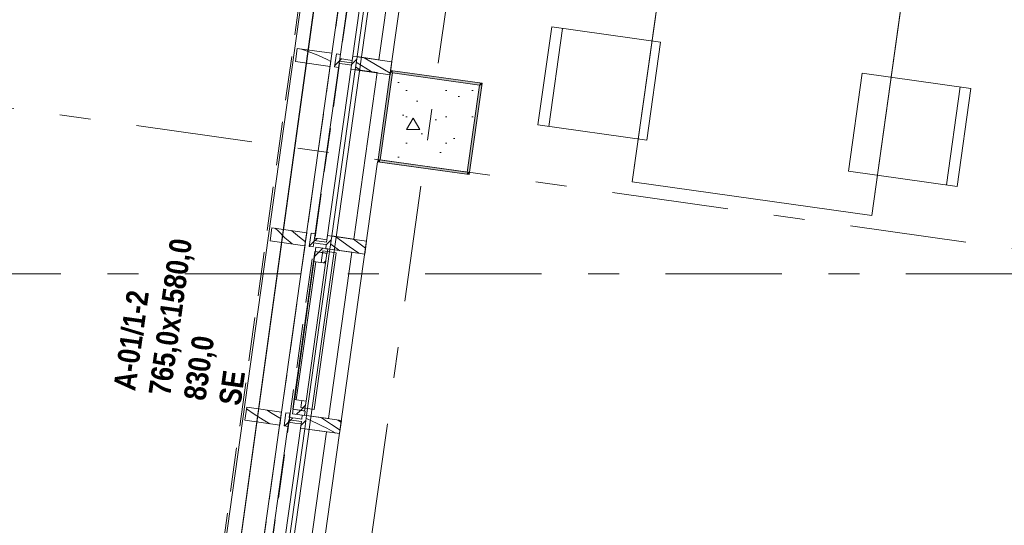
# Model space of a CAD drawing. Header units: millimetres. Extents: x 74467 to 235410, y -65 to 114857.
# Tile 63 of 256: x 82659 to 87140, y 92040 to 94343. Entities that reach past the tile are written whole.
import ezdxf
from ezdxf.enums import TextEntityAlignment as Align

# ---------------------------------------------------------------- set-up
doc = ezdxf.new("R2010")
doc.units = ezdxf.units.MM
doc.header["$MEASUREMENT"] = 0
for name, pattern in [('Katkend topelt', [1093.611073, 529.166651, -211.666656, 141.111112, -211.666656]), ('Katkend varjatud', [300, 200, -100]), ('Wipeout_Contour', [1000, 0, -1000])]:
    doc.linetypes.add(name, pattern=pattern)
for name, color, linetype in [('00 Kunstikonkursi LÜ jaoks asendi 2D', 7, 'Continuous'), ('00 Silt KLF.AR', 7, 'Continuous'), ('00 Teljed.AR', 7, 'Continuous'), ('1233 Postid.AR', 7, 'Continuous'), ('1235 Vahelaed.AR', 7, 'Continuous'), ('1245 Klaasfassaadid.AR', 7, 'Continuous'), ('1247 Lamellid.AR', 7, 'Continuous'), ('1248 Vihmaveerennid.AR', 7, 'Continuous'), ('1326 Seinapinnad.SA', 7, 'Continuous'), ('1330 Sisustus.SA', 7, 'Continuous'), ('9350 Netopind.AR', 7, 'Continuous'), ('Aken', 7, 'Continuous'), ('Ruumi tekst', 7, 'Continuous')]:
    doc.layers.add(name, color=color, linetype=linetype)
doc.styles.add('GENERATED_STYLE_2', font='txt', dxfattribs={"width": 0.84})
doc.styles.add('GENERATED_STYLE_3', font='txt')
doc.styles.add('GENERATED_STYLE_4', font='txt', dxfattribs={"width": 0.84})
pattern_1 = [(45, (0, 0), (-176.7767, 176.7767), []), (45, (-35.36, 35.36), (-176.7767, 176.7767), []), (45, (-70.7, 70.7), (-176.7767, 176.7767), [])]

# ---------------------------------------------------------------- blocks, each defined once
blk = doc.blocks.new('Slab_21_1', base_point=(85488.4, 103235.9))
at = {"layer": '1235 Vahelaed.AR', "color": 7, "linetype": 'Continuous', "lineweight": 13, "flags": 128}
blk.add_lwpolyline([(92532.7, 91133.4), (92269.1, 89251.8), (83692.5, 90457.2), (85488.4, 103235.9), (92952.6, 103235.9), (92952.6, 98575.9), (92952.6, 97085.9), (92952.6, 95885.9), (92742.6, 95885.9), (92742.6, 95485.9), (93142.6, 95485.9), (92577.6, 91453.2)], dxfattribs=at)
blk = doc.blocks.new('Beam_25_1', base_point=(82884.7, 86829.3))
at = {"color": 254, "linetype": 'Wipeout_Contour', "lineweight": 0, "ltscale": 489810.773956}
blk.add_wipeout([(83043.2, 86807.1), (83846.9, 92525.9), (83688.4, 92548.1), (82884.7, 86829.3)], dxfattribs=at).dxf.layer = '1247 Lamellid.AR'
at = {"layer": '1247 Lamellid.AR', "color": 7, "linetype": 'Continuous', "lineweight": 13, "flags": 128}
for points in [[(82884.7, 86829.3), (83688.4, 92548.1)], [(83043.2, 86807.1), (83846.9, 92525.9)]]:
    blk.add_lwpolyline(points, dxfattribs=at)
blk = doc.blocks.new('Beam_26_1', base_point=(83688.4, 92548.1))
at = {"color": 254, "linetype": 'Wipeout_Contour', "lineweight": 0, "ltscale": 508920.643524}
blk.add_wipeout([(83846.9, 92525.9), (84650.6, 98244.7), (84492.2, 98266.9), (83688.4, 92548.1)], dxfattribs=at).dxf.layer = '1247 Lamellid.AR'
at = {"layer": '1247 Lamellid.AR', "color": 7, "linetype": 'Continuous', "lineweight": 13, "flags": 128}
for points in [[(83688.4, 92548.1), (84492.2, 98266.9)], [(83846.9, 92525.9), (84650.6, 98244.7)]]:
    blk.add_lwpolyline(points, dxfattribs=at)
blk = doc.blocks.new('Beam_41_1', base_point=(83692.6, 92577.8))
at = {"layer": '1247 Lamellid.AR', "color": 7, "linetype": 'Katkend varjatud', "lineweight": 13, "flags": 128}
for points in [[(83692.6, 92577.8), (83799.1, 93335.4)], [(83799.1, 93335.4), (83957.5, 93313.1)], [(83851.1, 92555.6), (83957.5, 93313.1)], [(83692.6, 92577.8), (83851.1, 92555.6)]]:
    blk.add_lwpolyline(points, dxfattribs=at)
blk = doc.blocks.new('Beam_49_1', base_point=(83688.4, 92548.1))
at = {"layer": '1247 Lamellid.AR', "color": 7, "linetype": 'Katkend varjatud', "lineweight": 13, "flags": 128}
for points in [[(83688.4, 92548.1), (84492.2, 98266.9)], [(83846.9, 92525.9), (84650.6, 98244.7)], [(84181.6, 95155.9), (84175, 95159.8), (84095.8, 95171), (84088.3, 95169)], [(84088.3, 95169), (84084.5, 95162.5), (84070.5, 95063.4), (84072.5, 95056)], [(84073.3, 95056.6), (84071.5, 95063.3), (84085.4, 95162.3), (84088.9, 95168.2)], [(84088.9, 95168.2), (84095.6, 95170), (84174.8, 95158.8), (84180.8, 95155.3)], [(84180.8, 95155.3), (84182.5, 95148.7), (84168.6, 95049.6), (84165.1, 95043.7)], [(84165.7, 95042.9), (84169.6, 95049.5), (84183.5, 95148.5), (84181.6, 95155.9)], [(84072.5, 95056), (84079.1, 95052.1), (84158.3, 95041), (84165.7, 95042.9)], [(84165.1, 95043.7), (84158.4, 95042), (84079.2, 95053.1), (84073.3, 95056.6)]]:
    blk.add_lwpolyline(points, dxfattribs=at)
blk = doc.blocks.new('Beam_52_1', base_point=(83692.6, 92577.8))
at = {"color": 254, "linetype": 'Wipeout_Contour', "lineweight": 0, "ltscale": 500648.4343}
blk.add_wipeout([(83851.1, 92555.6), (83957.5, 93313.1), (83799.1, 93335.4), (83692.6, 92577.8)], dxfattribs=at).dxf.layer = '1247 Lamellid.AR'
at = {"layer": '1247 Lamellid.AR', "color": 7, "linetype": 'Continuous', "lineweight": 13, "flags": 128}
for points in [[(83692.6, 92577.8), (83799.1, 93335.4)], [(83799.1, 93335.4), (83957.5, 93313.1)], [(83851.1, 92555.6), (83957.5, 93313.1)], [(83692.6, 92577.8), (83851.1, 92555.6)]]:
    blk.add_lwpolyline(points, dxfattribs=at)
blk = doc.blocks.new('Beam_54_1', base_point=(82884.7, 86829.3))
at = {"layer": '1247 Lamellid.AR', "color": 7, "linetype": 'Katkend varjatud', "lineweight": 13, "flags": 128}
for points in [[(82884.7, 86829.3), (83688.4, 92548.1)], [(83043.2, 86807.1), (83846.9, 92525.9)]]:
    blk.add_lwpolyline(points, dxfattribs=at)
blk = doc.blocks.new('Väike arvutiklass_RG 113_26_1', base_point=(85199.6, 95286.9))
at = {"layer": '9350 Netopind.AR', "color": 7, "linetype": 'Continuous', "lineweight": 13, "flags": 128}
blk.add_lwpolyline([(84050.4, 90417), (92071.5, 89289.7), (92528, 92537.8), (92320.1, 92567), (92378.5, 92982.9), (92586.5, 92953.7), (92764.6, 94221.2), (84743.4, 95348.5), (84684.3, 94927.7), (84466.5, 94958.3), (84347.5, 94111.6), (84763.4, 94053.2), (84704.9, 93637.3), (84288.5, 93695.8), (83886.9, 90833.8), (84104.6, 90803.2)], close=True, dxfattribs=at)
at = {"layer": 'Ruumi tekst', "color": 7, "lineweight": 13, "char_height": 120, "attachment_point": 1, "rotation": 352}
for s, insert, style in [('\\A1;{\\pql;\\pt0,4600;\\fArial|b0|i0|c0|p34;RG 113\\fArial|b0|i0|c0|p34;\\A1{\\H.66x;\\S^  ;}\\fArial|b0|i0|c0|p34;\\fArial|b0|i0|c0|p34;\\A1{\\H.66x;\\S^  ;}}', (85293.7, 95237.8), 'GENERATED_STYLE_4'), ('\\A1;{\\pql;\\pt0,500;\\fArial|b1|i0|c0|p34;Väike arvutiklass\\fArial|b1|i0|c0|p34;\\A1{\\H.66x;\\S^  ;}\\fArial|b1|i0|c0|p34;\\fArial|b1|i0|c0|p34;\\A1{\\H.66x;\\S^  ;}}', (85266.7, 95045.6), 'GENERATED_STYLE_2'), ('\\A1;{\\pql;\\pt0,4600;\\fArial|b0|i0|c0|p34;41,0\\fArial|b0|i0|c0|p34;\\A1{\\H.66x;\\S^  ;}\\fArial|b0|i0|c0|p34; m\\fArial|b0|i0|c0|p34;\\A1{\\H.66x;\\S2^  ;}}', (85239.5, 94851.8), 'GENERATED_STYLE_4')]:
    blk.add_mtext(s, dxfattribs=dict(at, insert=insert, style=style))
blk = doc.blocks.new('Wall_488_1', base_point=(84356, 94100.3))
at = {"layer": '1326 Seinapinnad.SA', "linetype": 'Continuous', "lineweight": 0, "true_color": 0xfefefe}
for points in [[(84347.4, 94111.6), (84346, 94101.7), (84356, 94100.3)], [(84357.3, 94110.2), (84347.4, 94111.6), (84356, 94100.3)], [(84753.5, 94054.6), (84357.3, 94110.2), (84356, 94100.3), (84752.1, 94044.7)], [(84753.5, 94054.6), (84752.1, 94044.7), (84763.4, 94053.2)], [(84752.1, 94044.7), (84762, 94043.3), (84763.4, 94053.2)]]:
    blk.add_hatch(color=7, dxfattribs=at).paths.add_polyline_path(points)
at = {"layer": '1326 Seinapinnad.SA', "color": 7, "linetype": 'Continuous', "lineweight": 15, "flags": 128}
for points in [[(84347.4, 94111.6), (84346, 94101.7)], [(84763.4, 94053.2), (84347.4, 94111.6)], [(84356, 94100.3), (84752.1, 94044.7)], [(84763.4, 94053.2), (84762, 94043.3)]]:
    blk.add_lwpolyline(points, dxfattribs=at)
blk = doc.blocks.new('Wall_489_1', base_point=(84752.1, 94044.7))
at = {"layer": '1326 Seinapinnad.SA', "linetype": 'Continuous', "lineweight": 0, "true_color": 0xfefefe}
for points in [[(84706.3, 93647.2), (84762, 94043.3), (84752.1, 94044.7), (84696.4, 93648.6)], [(84695, 93638.7), (84704.9, 93637.3), (84696.4, 93648.6)], [(84706.3, 93647.2), (84696.4, 93648.6), (84704.9, 93637.3)]]:
    blk.add_hatch(color=7, dxfattribs=at).paths.add_polyline_path(points)
at = {"layer": '1326 Seinapinnad.SA', "color": 7, "linetype": 'Continuous', "lineweight": 15, "flags": 128}
for points in [[(84752.1, 94044.7), (84696.4, 93648.6)], [(84704.9, 93637.3), (84762, 94043.3)], [(84704.9, 93637.3), (84695, 93638.7)]]:
    blk.add_lwpolyline(points, dxfattribs=at)
blk = doc.blocks.new('Wall_490_1', base_point=(84696.4, 93648.6))
at = {"layer": '1326 Seinapinnad.SA', "linetype": 'Continuous', "lineweight": 0, "true_color": 0xfefefe}
for points in [[(84290.4, 93705.6), (84289, 93695.7), (84300.3, 93704.2)], [(84289, 93695.7), (84298.9, 93694.3), (84300.3, 93704.2)], [(84298.9, 93694.3), (84695, 93638.7), (84696.4, 93648.6), (84300.3, 93704.2)]]:
    blk.add_hatch(color=7, dxfattribs=at).paths.add_polyline_path(points)
at = {"layer": '1326 Seinapinnad.SA', "color": 7, "linetype": 'Continuous', "lineweight": 15, "flags": 128}
for points in [[(84289, 93695.7), (84290.4, 93705.6)], [(84289, 93695.7), (84695, 93638.7)], [(84696.4, 93648.6), (84300.3, 93704.2)]]:
    blk.add_lwpolyline(points, dxfattribs=at)
blk = doc.blocks.new('Wall_491_1', base_point=(84300.3, 93704.2))
at = {"layer": '1326 Seinapinnad.SA', "linetype": 'Continuous', "lineweight": 0, "true_color": 0xfefefe}
blk.add_hatch(color=7, dxfattribs=at).paths.add_polyline_path([(84346, 94101.7), (84290.4, 93705.6), (84300.3, 93704.2), (84356, 94100.3)])
at = {"layer": '1326 Seinapinnad.SA', "color": 7, "linetype": 'Continuous', "lineweight": 15, "flags": 128}
for points in [[(84346, 94101.7), (84290.4, 93705.6)], [(84300.3, 93704.2), (84356, 94100.3)]]:
    blk.add_lwpolyline(points, dxfattribs=at)
blk = doc.blocks.new('Column_55_1', base_point=(84526.2, 93874.4))
at = {"layer": '1233 Postid.AR', "linetype": 'Continuous', "lineweight": 13, "true_color": 0x8c8d8c}
h = blk.add_hatch(dxfattribs=at)
h.set_pattern_fill('Betoon_0001', color=252, style=0, pattern_type=2)
h.set_pattern_definition([(0, (0, 0), (0, 623.5383), [60, -300]), (0, (180, 311.8), (0, 623.5383), [60, -300]), (60, (0, 0), (-540, 311.7692), [60, -300]), (60, (360, 0), (-540, 311.7692), [60, -300]), (120, (60, 0), (540, 311.7692), [60, -300]), (120, (420, 0), (540, 311.7692), [60, -300]), (0, (0, 60), (0, 120), [0, -120, 0, -180.00001]), (45, (60, 60), (-84.85282, 84.85282), [0, -90, 0, -150.00001])])
h.paths.add_polyline_path([(84300.3, 93704.2), (84696.4, 93648.6), (84752.1, 94044.7), (84356, 94100.3)])
at = {"layer": '1233 Postid.AR', "color": 7, "linetype": 'Continuous', "lineweight": 15, "flags": 128}
blk.add_lwpolyline([(84300.3, 93704.2), (84696.4, 93648.6), (84752.1, 94044.7), (84356, 94100.3)], close=True, dxfattribs=at)
blk = doc.blocks.new('*X2307')
at = {"layer": '1247 Lamellid.AR', "color": 7, "linetype": 'Continuous', "lineweight": 13}
for p, q in [((83942.5, 94208.9), (83972, 94198.4)), ((83972, 94198.4), (84015.6, 94180.6)), ((83915.2, 94152.2), (83914, 94153)), ((84015.6, 94180.6), (84058.3, 94160.9)), ((84058.3, 94160.9), (84075.4, 94152.1))]:
    blk.add_line(p, q, dxfattribs=at)
blk = doc.blocks.new('Column_229_1', base_point=(84076.5, 94159.8))
at = {"layer": '1247 Lamellid.AR', "color": 7, "linetype": 'Continuous', "lineweight": 13, "flags": 128}
blk.add_lwpolyline([(84072.3, 94130.1), (84080.7, 94189.5), (83922.2, 94211.8), (83913.9, 94152.4)], close=True, dxfattribs=at)
at = {"layer": '1247 Lamellid.AR', "color": 7, "lineweight": 15}
blk.add_blockref('*X2307', (0, 0), dxfattribs=at)
blk = doc.blocks.new('*X2309')
at = {"layer": '1247 Lamellid.AR', "color": 7, "linetype": 'Continuous', "lineweight": 13}
for p, q in [((83835.1, 93381), (83821.7, 93392.8)), ((83866.3, 93349.4), (83835.1, 93381)), ((83932.2, 93352.6), (83897, 93382.2)), ((83888.2, 93330.4), (83866.3, 93349.4)), ((83959.9, 93330.4), (83932.2, 93352.6)), ((83898.7, 93321.4), (83888.2, 93330.4))]:
    blk.add_line(p, q, dxfattribs=at)
blk = doc.blocks.new('Column_230_1', base_point=(83961.7, 93342.8))
at = {"layer": '1247 Lamellid.AR', "color": 7, "linetype": 'Continuous', "lineweight": 13, "flags": 128}
blk.add_lwpolyline([(83957.5, 93313.1), (83965.9, 93372.5), (83807.4, 93394.8), (83799.1, 93335.4)], close=True, dxfattribs=at)
at = {"layer": '1247 Lamellid.AR', "color": 7, "lineweight": 15}
blk.add_blockref('*X2309', (0, 0), dxfattribs=at)
blk = doc.blocks.new('*X2311')
at = {"layer": '1247 Lamellid.AR', "color": 7, "linetype": 'Continuous', "lineweight": 13}
for p, q in [((83726.5, 92546.9), (83691.5, 92569.9)), ((83767.3, 92521), (83726.5, 92546.9)), ((83801.6, 92554.4), (83786, 92564.7)), ((83846.9, 92526.2), (83801.6, 92554.4)), ((83797.4, 92502.5), (83767.3, 92521))]:
    blk.add_line(p, q, dxfattribs=at)
blk = doc.blocks.new('Column_231_1', base_point=(83846.9, 92525.9))
at = {"layer": '1247 Lamellid.AR', "color": 7, "linetype": 'Continuous', "lineweight": 13, "flags": 128}
blk.add_lwpolyline([(83842.7, 92496.1), (83851.1, 92555.6), (83692.6, 92577.8), (83684.3, 92518.4)], close=True, dxfattribs=at)
at = {"layer": '1247 Lamellid.AR', "color": 7, "lineweight": 15}
blk.add_blockref('*X2311', (0, 0), dxfattribs=at)
blk = doc.blocks.new('Dining Table 01 24[271]_1', base_point=(85670.1, 95188))
at = {"layer": '1330 Sisustus.SA', "color": 253, "linetype": 'Continuous', "lineweight": 13, "true_color": 0xa5a6a4}
for p, q in [((85670.1, 95188), (85447.4, 93603.6)), ((86759.4, 95034.9), (85670.1, 95188)), ((86536.7, 93450.5), (86759.4, 95034.9)), ((85447.4, 93603.6), (86536.7, 93450.5))]:
    blk.add_line(p, q, dxfattribs=at)
at = {"layer": '1330 Sisustus.SA', "color": 253, "linetype": 'Continuous', "lineweight": 13, "true_color": 0xa5a6a4, "flags": 128}
blk.add_lwpolyline([(85670.1, 95188), (85447.4, 93603.6), (86536.7, 93450.5), (86759.4, 95034.9)], close=True, dxfattribs=at)
blk = doc.blocks.new('Chair 10 24[272]_1', base_point=(85018, 93863.6))
at = {"layer": '1330 Sisustus.SA', "color": 253, "linetype": 'Continuous', "lineweight": 13, "true_color": 0xa5a6a4}
blk.add_line((85067.5, 93856.7), (85130.2, 94302.3), dxfattribs=at)
at = {"layer": '1330 Sisustus.SA', "color": 253, "linetype": 'Continuous', "lineweight": 13, "true_color": 0xa5a6a4, "flags": 128}
blk.add_lwpolyline([(85513.2, 93794), (85575.8, 94239.7), (85080.6, 94309.3), (85018, 93863.6)], close=True, dxfattribs=at)
blk = doc.blocks.new('Chair 10 24[273]_1', base_point=(86926, 93583.7))
at = {"layer": '1330 Sisustus.SA', "color": 253, "linetype": 'Continuous', "lineweight": 13, "true_color": 0xa5a6a4}
blk.add_line((86876.5, 93590.7), (86939.1, 94036.3), dxfattribs=at)
at = {"layer": '1330 Sisustus.SA', "color": 253, "linetype": 'Continuous', "lineweight": 13, "true_color": 0xa5a6a4, "flags": 128}
blk.add_lwpolyline([(86430.8, 93653.3), (86493.5, 94098.9), (86988.6, 94029.4), (86926, 93583.7)], close=True, dxfattribs=at)
blk = doc.blocks.new('Beam_101_1', base_point=(80955.8, 71665.2))
at = {"layer": '1248 Vihmaveerennid.AR', "color": 7, "linetype": 'Katkend varjatud', "lineweight": 13}
for p, q in [((80738, 71695.8), (85214.9, 103550.9)), ((80955.8, 71665.2), (85406.1, 103330.9))]:
    blk.add_line(p, q, dxfattribs=at)
blk = doc.blocks.new('Slab_467_1', base_point=(84179.7, 93343.8))
at = {"layer": '1330 Sisustus.SA', "color": 253, "linetype": 'Continuous', "lineweight": 13, "true_color": 0xa5a6a4, "flags": 128}
blk.add_lwpolyline([(84179.7, 93343.8), (84080, 93357.8), (84186.5, 94115.6), (84286.2, 94101.6)], close=True, dxfattribs=at)
blk = doc.blocks.new('Slab_468_1', base_point=(84064.8, 92526.4))
at = {"layer": '1330 Sisustus.SA', "color": 253, "linetype": 'Continuous', "lineweight": 13, "true_color": 0xa5a6a4, "flags": 128}
blk.add_lwpolyline([(84064.8, 92526.4), (83965.2, 92540.4), (84071.6, 93297.8), (84171.3, 93283.8)], close=True, dxfattribs=at)
blk = doc.blocks.new('Slab_469_1', base_point=(83999.2, 92568.2))
at = {"layer": '1330 Sisustus.SA', "color": 253, "linetype": 'Continuous', "lineweight": 13, "true_color": 0xa5a6a4, "flags": 128}
blk.add_lwpolyline([(83999.2, 92568.2), (83939.1, 92576.6), (84039.4, 93289.8), (84099.4, 93281.3)], close=True, dxfattribs=at)
blk = doc.blocks.new('Slab_470_1', base_point=(83999.2, 92568.2))
at = {"layer": '1330 Sisustus.SA', "color": 253, "linetype": 'Continuous', "lineweight": 13, "true_color": 0xa5a6a4, "flags": 128}
blk.add_lwpolyline([(83999.2, 92568.2), (83939.1, 92576.6), (84039.4, 93289.8), (84099.4, 93281.3)], close=True, dxfattribs=at)
blk = doc.blocks.new('Slab_471_1', base_point=(84294.4, 94160.2))
at = {"layer": '1330 Sisustus.SA', "color": 253, "linetype": 'Continuous', "lineweight": 13, "true_color": 0xa5a6a4, "flags": 128}
blk.add_lwpolyline([(84294.4, 94160.2), (84194.8, 94174.2), (84301.3, 94932), (84400.9, 94918)], close=True, dxfattribs=at)
blk = doc.blocks.new('Slab_472_1', base_point=(83949.8, 91708.1))
at = {"layer": '1330 Sisustus.SA', "color": 253, "linetype": 'Continuous', "lineweight": 13, "true_color": 0xa5a6a4, "flags": 128}
blk.add_lwpolyline([(83949.8, 91708.1), (83850.2, 91722.1), (83956.7, 92479.9), (84056.3, 92465.9)], close=True, dxfattribs=at)
blk = doc.blocks.new('*X3327')
at = {"layer": '1245 Klaasfassaadid.AR', "color": 7, "linetype": 'Continuous', "lineweight": 13}
for p, q in [((84195.2, 94146.8), (84191.2, 94149.4)), ((84254, 94109.1), (84195.2, 94146.8)), ((84271, 94142.6), (84226.9, 94169)), ((84320.3, 94113.8), (84271, 94142.6)), ((84207.2, 94114.6), (84188.2, 94128.6)), ((84213.2, 94110.3), (84207.2, 94114.6)), ((84263.3, 94103.3), (84254, 94109.1)), ((84345.7, 94099.4), (84320.3, 94113.8))]:
    blk.add_line(p, q, dxfattribs=at)
blk = doc.blocks.new('*X3357')
at = {"layer": '1245 Klaasfassaadid.AR', "color": 7, "linetype": 'Continuous', "lineweight": 13}
for p, q in [((84078.5, 92499.3), (84033.1, 92530)), ((83963.1, 92526.9), (83968, 92524.8)), ((83968, 92524.8), (83990.4, 92514.8)), ((83990.4, 92514.8), (84012.6, 92504.4)), ((84012.6, 92504.4), (84034.7, 92493.6)), ((84034.7, 92493.6), (84056.6, 92482.5)), ((84056.6, 92482.5), (84078.3, 92471.1)), ((84117.2, 92473.6), (84078.5, 92499.3)), ((84122.3, 92509.9), (84107.5, 92519.5)), ((84078.3, 92471.1), (84097.9, 92460.3))]:
    blk.add_line(p, q, dxfattribs=at)
blk = doc.blocks.new('*X3359')
at = {"layer": '1245 Klaasfassaadid.AR', "color": 7, "linetype": 'Continuous', "lineweight": 13}
for p, q in [((84158.9, 93309.8), (84097.9, 93354)), ((84208.3, 93320.3), (84178.5, 93342.7)), ((84116.9, 93290.7), (84074.7, 93320.8)), ((84202.7, 93278.7), (84158.9, 93309.8)), ((84233.6, 93301.7), (84208.3, 93320.3))]:
    blk.add_line(p, q, dxfattribs=at)
blk = doc.blocks.new('Curtain Wall_14_1')
at = {"layer": '1245 Klaasfassaadid.AR', "linetype": 'Continuous', "lineweight": 0, "true_color": 0x000000}
h = blk.add_hatch(dxfattribs=at)
h.set_pattern_fill('Alumiinium_0001', color=178, style=0, pattern_type=2)
h.set_pattern_definition(pattern_1)
h.paths.add_polyline_path([(84100.5, 94186.7), (84092.1, 94127.3), (84110.5, 94124.7), (84113.1, 94143.5), (84105.6, 94144.6), (84108.6, 94166.4), (84116.2, 94165.3), (84118.8, 94184.2)])
h = blk.add_hatch(dxfattribs=at)
h.set_pattern_fill('Alumiinium_0001', color=178, style=0, pattern_type=2)
h.set_pattern_definition(pattern_1)
h.paths.add_polyline_path([(84108.6, 94166.4), (84105.6, 94144.6), (84113.1, 94143.5), (84141.3, 94139.6), (84144.4, 94161.4), (84116.2, 94165.3)])
h = blk.add_hatch(dxfattribs=at)
h.set_pattern_fill('Alumiinium_0001', color=178, style=0, pattern_type=2)
h.set_pattern_definition(pattern_1)
h.paths.add_polyline_path([(84175.3, 94176.2), (84172.6, 94157.4), (84144.4, 94161.4), (84141.3, 94139.6), (84169.5, 94135.6), (84166.9, 94116.8), (84186.2, 94114.1), (84194.6, 94173.5)])
h = blk.add_hatch(dxfattribs=at)
h.set_pattern_fill('Alumiinium_0001', color=178, style=0, pattern_type=2)
h.set_pattern_definition(pattern_1)
h.paths.add_polyline_path([(83977.3, 93310.3), (83995.7, 93307.8), (83998.3, 93326.6), (83990.8, 93327.6), (83993.8, 93349.4), (84001.3, 93348.4), (84004, 93367.2), (83985.7, 93369.8)])
h = blk.add_hatch(dxfattribs=at)
h.set_pattern_fill('Alumiinium_0001', color=178, style=0, pattern_type=2)
h.set_pattern_definition(pattern_1)
h.paths.add_polyline_path([(83990.8, 93327.6), (83998.3, 93326.6), (84026.5, 93322.6), (84029.6, 93344.4), (84001.3, 93348.4), (83993.8, 93349.4)])
h = blk.add_hatch(dxfattribs=at)
h.set_pattern_fill('Alumiinium_0001', color=178, style=0, pattern_type=2)
h.set_pattern_definition(pattern_1)
h.paths.add_polyline_path([(84052.1, 93299.8), (84071.4, 93297.1), (84079.7, 93356.5), (84060.4, 93359.2), (84057.8, 93340.4), (84029.6, 93344.4), (84026.5, 93322.6), (84054.7, 93318.6)])
h = blk.add_hatch(dxfattribs=at)
h.set_pattern_fill('Alumiinium_0001', color=178, style=0, pattern_type=2)
h.set_pattern_definition(pattern_1)
h.paths.add_polyline_path([(83870.9, 92552.8), (83862.5, 92493.4), (83880.9, 92490.8), (83883.5, 92509.6), (83875.9, 92510.7), (83879, 92532.4), (83886.5, 92531.4), (83889.1, 92550.2)])
h = blk.add_hatch(dxfattribs=at)
h.set_pattern_fill('Alumiinium_0001', color=178, style=0, pattern_type=2)
h.set_pattern_definition(pattern_1)
h.paths.add_polyline_path([(83879, 92532.4), (83875.9, 92510.7), (83883.5, 92509.6), (83911.7, 92505.6), (83914.7, 92527.4), (83886.5, 92531.4)])
h = blk.add_hatch(dxfattribs=at)
h.set_pattern_fill('Alumiinium_0001', color=178, style=0, pattern_type=2)
h.set_pattern_definition(pattern_1)
h.paths.add_polyline_path([(83914.7, 92527.4), (83911.7, 92505.6), (83939.9, 92501.7), (83937.3, 92482.9), (83956.6, 92480.1), (83964.9, 92539.6), (83945.6, 92542.3), (83943, 92523.5)])
at = {"layer": 'Aken', "linetype": 'Continuous', "lineweight": 0, "true_color": 0x000000}
h = blk.add_hatch(dxfattribs=at)
h.set_pattern_fill('Alumiinium_0001', color=178, style=0, pattern_type=2)
h.set_pattern_definition(pattern_1)
h.paths.add_polyline_path([(83903.8, 92568.3), (83901.1, 92548.5), (83955.5, 92540.9), (83958.3, 92560.7)])
at = {"layer": '1245 Klaasfassaadid.AR', "color": 7, "linetype": 'Continuous', "lineweight": 13}
for p, q in [((84100.5, 94186.7), (84092.1, 94127.3)), ((84100.5, 94186.7), (84118.8, 94184.2)), ((84113.1, 94143.5), (84110.5, 94124.7)), ((84118.8, 94184.2), (84116.2, 94165.3)), ((84175.3, 94176.2), (84172.6, 94157.4)), ((84194.6, 94173.5), (84186.2, 94114.1)), ((84353, 94151.2), (84344.7, 94091.8)), ((84092.1, 94127.3), (84110.5, 94124.7)), ((84169.5, 94135.6), (84166.9, 94116.8)), ((83985.7, 93369.8), (83977.3, 93310.3)), ((83985.7, 93369.8), (84004, 93367.2)), ((84004, 93367.2), (84001.3, 93348.4)), ((84060.4, 93359.2), (84057.8, 93340.4)), ((84079.7, 93356.5), (84071.4, 93297.1)), ((84238.2, 93334.3), (84229.8, 93274.8)), ((83977.3, 93310.3), (83995.7, 93307.8)), ((83998.3, 93326.6), (83995.7, 93307.8)), ((84054.7, 93318.6), (84052.1, 93299.8)), ((83870.9, 92552.8), (83862.5, 92493.4)), ((83870.9, 92552.8), (83889.1, 92550.2)), ((83889.1, 92550.2), (83886.5, 92531.4)), ((83945.6, 92542.3), (83943, 92523.5)), ((83964.9, 92539.6), (83956.6, 92480.1)), ((83862.5, 92493.4), (83880.9, 92490.8)), ((83883.5, 92509.6), (83880.9, 92490.8)), ((83939.9, 92501.7), (83937.3, 92482.9)), ((84123.4, 92517.3), (84115, 92457.9))]:
    blk.add_line(p, q, dxfattribs=at)
at = {"layer": '1245 Klaasfassaadid.AR', "color": 7, "linetype": 'Continuous', "lineweight": 13, "flags": 128}
for points in [[(84114.6, 94154.4), (84171.1, 94146.5), (84285.9, 94963.5), (84229.4, 94971.4)], [(83999.8, 93337.5), (84056.3, 93329.5), (84171.1, 94146.5), (84114.6, 94154.4)], [(83770.2, 91703.5), (83826.6, 91695.6), (83941.4, 92512.6), (83885, 92520.5)]]:
    blk.add_lwpolyline(points, close=True, dxfattribs=at)
for points in [[(84113.1, 94143.5), (84141.3, 94139.6), (84169.5, 94135.6)], [(84116.2, 94165.3), (84144.4, 94161.4), (84172.6, 94157.4)], [(84175.3, 94176.2), (84194.6, 94173.5), (84353, 94151.2)], [(84166.9, 94116.8), (84186.2, 94114.1), (84344.7, 94091.8)], [(84001.3, 93348.4), (84029.6, 93344.4), (84057.8, 93340.4)], [(84060.4, 93359.2), (84079.7, 93356.5), (84238.2, 93334.3)], [(83998.3, 93326.6), (84026.5, 93322.6), (84054.7, 93318.6)], [(84052.1, 93299.8), (84071.4, 93297.1), (84229.8, 93274.8)], [(83886.5, 92531.4), (83914.7, 92527.4), (83943, 92523.5)], [(83945.6, 92542.3), (83964.9, 92539.6), (84123.4, 92517.3)], [(83883.5, 92509.6), (83911.7, 92505.6), (83939.9, 92501.7)], [(83937.3, 92482.9), (83956.6, 92480.1), (84115, 92457.9)]]:
    blk.add_lwpolyline(points, dxfattribs=at)
at = {"layer": '1245 Klaasfassaadid.AR', "linetype": 'Continuous', "lineweight": 0}
for name in ['*X3327', '*X3359', '*X3357']:
    blk.add_blockref(name, (0, 0), dxfattribs=at)
at = {"color": 254, "linetype": 'Wipeout_Contour', "lineweight": 0, "ltscale": 500997.746532}
blk.add_wipeout([(83908.1, 92613.2), (83962.6, 92605.5), (84051, 93234.3), (83996.5, 93242)], dxfattribs=at).dxf.layer = 'Aken'
at = {"color": 254, "linetype": 'Wipeout_Contour', "lineweight": 0, "ltscale": 500938.376319}
blk.add_wipeout([(83999.3, 93261.8), (83905.3, 92593.4), (83907.3, 92593.1), (84001.3, 93261.5)], dxfattribs=at).dxf.layer = 'Aken'
at = {"layer": 'Aken', "linetype": 'Continuous', "lineweight": 0, "true_color": 0x000000}
h = blk.add_hatch(dxfattribs=at)
h.set_pattern_fill('Alumiinium_0001', color=178, style=0, pattern_type=2)
h.set_pattern_definition(pattern_1)
h.paths.add_polyline_path([(84007.5, 93306.1), (84004.7, 93286.3), (84059.2, 93278.6), (84062, 93298.4)])
h = blk.add_hatch(dxfattribs=at)
h.set_pattern_fill('Alumiinium_0001', color=178, style=0, pattern_type=2)
h.set_pattern_definition(pattern_1)
h.paths.add_polyline_path([(84002.8, 93286.6), (83996.5, 93242), (84051, 93234.3), (84057.2, 93278.9)])
h = blk.add_hatch(dxfattribs=at)
h.set_pattern_fill('Alumiinium_0001', color=178, style=0, pattern_type=2)
h.set_pattern_definition(pattern_1)
h.paths.add_polyline_path([(83999.3, 93261.8), (84001.3, 93261.5), (84004.7, 93286.3), (84002.8, 93286.6)])
h = blk.add_hatch(dxfattribs=at)
h.set_pattern_fill('Alumiinium_0001', color=178, style=0, pattern_type=2)
h.set_pattern_definition(pattern_1)
h.paths.add_polyline_path([(83956.3, 92561), (83962.6, 92605.5), (83908.1, 92613.2), (83901.9, 92568.6)])
h = blk.add_hatch(dxfattribs=at)
h.set_pattern_fill('Alumiinium_0001', color=178, style=0, pattern_type=2)
h.set_pattern_definition(pattern_1)
h.paths.add_polyline_path([(83905.3, 92593.4), (83901.9, 92568.6), (83903.8, 92568.3), (83907.3, 92593.1)])
at = {"layer": 'Aken', "color": 7, "linetype": 'Continuous', "lineweight": 13}
for p, q in [((83996.5, 93242), (83908.1, 92613.2)), ((83962.6, 92605.5), (84051, 93234.3))]:
    blk.add_line(p, q, dxfattribs=at)
at = {"layer": 'Aken', "color": 7, "linetype": 'Continuous', "lineweight": 15}
blk.add_line((83918, 92611.8), (84006.4, 93240.6), dxfattribs=at)
at = {"layer": 'Aken', "color": 7, "linetype": 'Continuous', "lineweight": 15, "flags": 128}
for points in [[(84007.5, 93306.1), (84001.3, 93261.5), (83999.3, 93261.8), (84002.8, 93286.6), (84059.2, 93278.6), (84062, 93298.4)], [(84002.8, 93286.6), (83996.5, 93242), (84051, 93234.3), (84057.2, 93278.9)], [(83955.5, 92540.9), (83958.3, 92560.7), (83901.9, 92568.6), (83905.3, 92593.4), (83907.3, 92593.1), (83901.1, 92548.5)], [(83956.3, 92561), (83962.6, 92605.5), (83908.1, 92613.2), (83901.9, 92568.6)]]:
    blk.add_lwpolyline(points, close=True, dxfattribs=at)
at = {"layer": 'Aken', "color": 7, "linetype": 'Continuous', "lineweight": 13, "flags": 128}
blk.add_lwpolyline([(83999.3, 93261.8), (83905.3, 92593.4), (83907.3, 92593.1), (84001.3, 93261.5)], close=True, dxfattribs=at)
blk = doc.blocks.new('Standard grid marker_5')
at = {"layer": '00 Teljed.AR', "color": 252, "linetype": 'Katkend topelt', "lineweight": 13, "true_color": 0x8c8d8c}
blk.add_line((500, 0), (55500, 0), dxfattribs=at)
at = {"layer": '00 Teljed.AR', "color": 252, "lineweight": 13, "true_color": 0x8c8d8c, "style": 'GENERATED_STYLE_3'}
for tag, p in [('AC_MarkerText_1_0', (-55.7, -25.4)), ('AC_MarkerText_1_1', (56344.3, -25.4))]:
    blk.add_attdef(tag, text='', height=200, rotation=278, dxfattribs=at).set_placement(p, align=Align.TOP_CENTER)
blk = doc.blocks.new('Standard grid marker_10')
at = {"layer": '00 Teljed.AR', "color": 252, "linetype": 'Katkend topelt', "lineweight": 13, "true_color": 0x8c8d8c}
blk.add_line((51757.1, 0), (64561.5, 0), dxfattribs=at)
at = {"layer": '00 Teljed.AR', "color": 252, "lineweight": 13, "true_color": 0x8c8d8c, "style": 'GENERATED_STYLE_3'}
for tag, p in [('AC_MarkerText_1_0', (-200, -191.4)), ('AC_MarkerText_1_1', (64761.5, -191.4))]:
    blk.add_attdef(tag, text='', height=200, rotation=180, dxfattribs=at).set_placement(p, align=Align.TOP_CENTER)
blk = doc.blocks.new('Standard grid marker_16')
at = {"layer": '00 Teljed.AR', "color": 252, "linetype": 'Katkend topelt', "lineweight": 13, "true_color": 0x8c8d8c}
blk.add_line((1179.4, 0), (63858.1, 0), dxfattribs=at)
at = {"layer": '00 Teljed.AR', "color": 252, "lineweight": 13, "true_color": 0x8c8d8c, "style": 'GENERATED_STYLE_3'}
for tag, p in [('AC_MarkerText_1_0', (-179.7, -190)), ('AC_MarkerText_1_1', (65257.7, -190))]:
    blk.add_attdef(tag, text='', height=200, rotation=188, dxfattribs=at).set_placement(p, align=Align.TOP_CENTER)

msp = doc.modelspace()

# ---------------------------------------------------------------- block references
at = {"layer": '1235 Vahelaed.AR', "color": 7, "linetype": 'Continuous', "lineweight": 13}
msp.add_blockref('Slab_21_1', (85488.4, 103235.9), dxfattribs=at)

# ---------------------------------------------------------------- next in the draw order: block references
at = {"layer": '1247 Lamellid.AR', "color": 7, "lineweight": 13}
msp.add_blockref('Beam_25_1', (82884.7, 86829.3), dxfattribs=at)

# ---------------------------------------------------------------- next in the draw order: block references
msp.add_blockref('Beam_26_1', (83688.4, 92548.1), dxfattribs=at)

# ---------------------------------------------------------------- next in the draw order: block references
for name, p in [('Beam_49_1', (83688.4, 92548.1)), ('Beam_41_1', (83692.6, 92577.8))]:
    msp.add_blockref(name, p, dxfattribs=at)

# ---------------------------------------------------------------- next in the draw order: block references
msp.add_blockref('Beam_52_1', (83692.6, 92577.8), dxfattribs=at)

# ---------------------------------------------------------------- next in the draw order: block references
msp.add_blockref('Beam_54_1', (82884.7, 86829.3), dxfattribs=at)

# ---------------------------------------------------------------- next in the draw order: wipeouts: each hides what was drawn before it
at = {"color": 254, "linetype": 'Wipeout_Contour', "lineweight": 0, "ltscale": 2114394.831306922}
msp.add_wipeout([(85800.3, 114798.7), (85283.2, 113762.1), (81457.7, 105547.9), (79754.2, 98873.6), (74745, 58252.1), (78841, 57691.9), (79724.5, 63897.4), (78115.9, 65420.5), (79009.9, 71803.1), (79406.1, 71747.7), (79876.3, 75104.9), (81262.8, 74910.7), (81927.7, 79472.6), (80911.9, 79614.8), (81132.4, 81189.5), (82153, 81046.5), (85252, 103464.9), (90613.8, 114702.2)], dxfattribs=at).dxf.layer = '00 Kunstikonkursi LÜ jaoks asendi 2D'

# ---------------------------------------------------------------- next in the draw order: linework, layer by layer
at = {"layer": '00 Kunstikonkursi LÜ jaoks asendi 2D', "color": 63, "linetype": 'Continuous', "lineweight": 13, "true_color": 0xbcc992}
msp.add_line((82153, 81046.5), (85252, 103464.9), dxfattribs=at)
at = {"layer": '00 Kunstikonkursi LÜ jaoks asendi 2D', "color": 7, "linetype": 'Continuous', "lineweight": 13, "flags": 128}
msp.add_lwpolyline([(85800.3, 114798.7), (85283.2, 113762.1), (81457.7, 105547.9), (79754.2, 98873.6), (74745, 58252.1), (78841, 57691.9), (79724.5, 63897.4), (78115.9, 65420.5), (79009.9, 71803.1), (79406.1, 71747.7), (79876.3, 75104.9), (81262.8, 74910.7), (81927.7, 79472.6), (80911.9, 79614.8), (81132.4, 81189.5), (82153, 81046.5), (85252, 103464.9), (90613.8, 114702.2)], close=True, dxfattribs=at)
msp.add_lwpolyline([(85800.3, 114798.7), (85283.2, 113762.1), (81457.7, 105547.9), (79754.2, 98873.6), (74745, 58252.1), (78841, 57691.9), (79724.5, 63897.4), (78115.9, 65420.5), (79009.9, 71803.1), (79406.1, 71747.7), (79876.3, 75104.9), (81262.8, 74910.7), (81927.7, 79472.6), (80911.9, 79614.8), (81132.4, 81189.5), (82153, 81046.5), (85252, 103464.9), (90613.8, 114702.2)], close=True, dxfattribs=at)
msp.add_lwpolyline([(85800.3, 114798.7), (85283.2, 113762.1), (81457.7, 105547.9), (79754.2, 98873.6), (74745, 58252.1), (78841, 57691.9), (79724.5, 63897.4), (78115.9, 65420.5), (79009.9, 71803.1), (79406.1, 71747.7), (79876.3, 75104.9), (81262.8, 74910.7), (81927.7, 79472.6), (80911.9, 79614.8), (81132.4, 81189.5), (82153, 81046.5), (85252, 103464.9), (90613.8, 114702.2)], close=True, dxfattribs=at)
msp.add_lwpolyline([(85800.3, 114798.7), (85283.2, 113762.1), (81457.7, 105547.9), (79754.2, 98873.6), (74745, 58252.1), (78841, 57691.9), (79724.5, 63897.4), (78115.9, 65420.5), (79009.9, 71803.1), (79406.1, 71747.7), (79876.3, 75104.9), (81262.8, 74910.7), (81927.7, 79472.6), (80911.9, 79614.8), (81132.4, 81189.5), (82153, 81046.5), (85252, 103464.9), (90613.8, 114702.2)], close=True, dxfattribs=at)

# ---------------------------------------------------------------- next in the draw order: block references
at = {"layer": '1233 Postid.AR', "color": 7, "lineweight": 15}
msp.add_blockref('Column_55_1', (84526.2, 93874.4), dxfattribs=at)
at = {"layer": '1247 Lamellid.AR', "color": 7, "lineweight": 15}
for name, p in [('Column_229_1', (84076.5, 94159.8)), ('Column_230_1', (83961.7, 93342.8)), ('Column_231_1', (83846.9, 92525.9))]:
    msp.add_blockref(name, p, dxfattribs=at)
at = {"layer": '1326 Seinapinnad.SA', "color": 7, "lineweight": 15}
for name, p in [('Wall_491_1', (84300.3, 93704.2)), ('Wall_488_1', (84356, 94100.3)), ('Wall_489_1', (84752.1, 94044.7)), ('Wall_490_1', (84696.4, 93648.6))]:
    msp.add_blockref(name, p, dxfattribs=at)
at = {"layer": '1330 Sisustus.SA', "color": 253, "linetype": 'Continuous', "lineweight": 13, "true_color": 0xa5a6a4}
for name, p in [('Slab_471_1', (84294.4, 94160.2)), ('Slab_467_1', (84179.7, 93343.8)), ('Slab_469_1', (83999.2, 92568.2)), ('Slab_470_1', (83999.2, 92568.2)), ('Slab_468_1', (84064.8, 92526.4)), ('Slab_472_1', (83949.8, 91708.1))]:
    msp.add_blockref(name, p, dxfattribs=at)

# ---------------------------------------------------------------- next in the draw order: texts
at = {"layer": '00 Silt KLF.AR', "color": 7, "linetype": 'Continuous', "lineweight": 13, "insert": (83665.3, 92581.7), "char_height": 100, "attachment_point": 7, "rotation": 82, "line_spacing_factor": 0.967952, "style": 'GENERATED_STYLE_2'}
msp.add_mtext('\\A1;{\\pql;\\fArial|b1|i0|c0|p34;A-01/1-2\\P\\pql;\\fArial|b1|i0|c0|p34;765,0x1580,0\\P\\pql;\\fArial|b1|i0|c0|p34;830,0\\P\\pql;\\fArial|b1|i0|c0|p34;SE}', dxfattribs=at)

# ---------------------------------------------------------------- next in the draw order: wipeouts: each hides what was drawn before it
at = {"color": 254, "linetype": 'Wipeout_Contour', "lineweight": 0, "ltscale": 1106957.325690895}
msp.add_wipeout([(86371.6, 105811.4), (85252, 103464.9), (118693.5, 103518.1), (139774.1, 103480.6), (139783.7, 82997), (142852.8, 81554), (142830.8, 105959.2)], dxfattribs=at).dxf.layer = '00 Kunstikonkursi LÜ jaoks asendi 2D'

# ---------------------------------------------------------------- next in the draw order: linework, layer by layer
at = {"layer": '00 Kunstikonkursi LÜ jaoks asendi 2D', "color": 7, "linetype": 'Continuous', "lineweight": 13, "flags": 128}
msp.add_lwpolyline([(85212.3, 103505.9), (80740.1, 71575.3), (94839, 69600.8), (97910.8, 91471.6), (123957.8, 87832), (121631.9, 71230), (139853.7, 71250.7), (139838.5, 103531.6)], close=True, dxfattribs=at)
at = {"layer": '9350 Netopind.AR', "color": 253, "linetype": 'Continuous', "lineweight": 0, "true_color": 0xbbb393, "flags": 128}
msp.add_lwpolyline([(84050.4, 90417), (92071.5, 89289.7), (92528, 92537.8), (92320.1, 92567), (92378.5, 92982.9), (92586.5, 92953.7), (92764.6, 94221.2), (84743.4, 95348.5), (84684.3, 94927.7), (84466.5, 94958.3), (84347.5, 94111.6), (84763.4, 94053.2), (84704.9, 93637.3), (84288.5, 93695.8), (83886.9, 90833.8), (84104.6, 90803.2)], close=True, dxfattribs=at)

# ---------------------------------------------------------------- next in the draw order: block references
at = {"layer": '1248 Vihmaveerennid.AR', "color": 7, "lineweight": 13}
msp.add_blockref('Beam_101_1', (80955.8, 71665.2), dxfattribs=at)
at = {"layer": '1330 Sisustus.SA', "color": 253, "linetype": 'Continuous', "lineweight": 13, "true_color": 0xa5a6a4}
for name, p in [('Dining Table 01 24[271]_1', (85670.1, 95188)), ('Chair 10 24[272]_1', (85018, 93863.6)), ('Chair 10 24[273]_1', (86926, 93583.7))]:
    msp.add_blockref(name, p, dxfattribs=at)
at = {"layer": '9350 Netopind.AR', "color": 7, "linetype": 'Continuous', "lineweight": 13}
msp.add_blockref('Väike arvutiklass_RG 113_26_1', (85199.6, 95286.9), dxfattribs=at)

# ---------------------------------------------------------------- next in the draw order: block references
at = {"layer": '1245 Klaasfassaadid.AR', "linetype": 'Continuous', "lineweight": 0}
msp.add_blockref('Curtain Wall_14_1', (0, 0), dxfattribs=at)

# ---------------------------------------------------------------- next in the draw order: block references
at = {"layer": '00 Teljed.AR', "color": 7, "linetype": 'Continuous', "lineweight": 13, "zscale": 1000}
for name, p, rotation in [('Standard grid marker_5', (78710.8, 52496.1), 82), ('Standard grid marker_16', (144446.7, 85251.2), 172.0000000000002), ('Standard grid marker_10', (144446.7, 93185.9), 180)]:
    msp.add_blockref(name, p, dxfattribs=dict(at, rotation=rotation))

doc.saveas('drawing.dxf')
